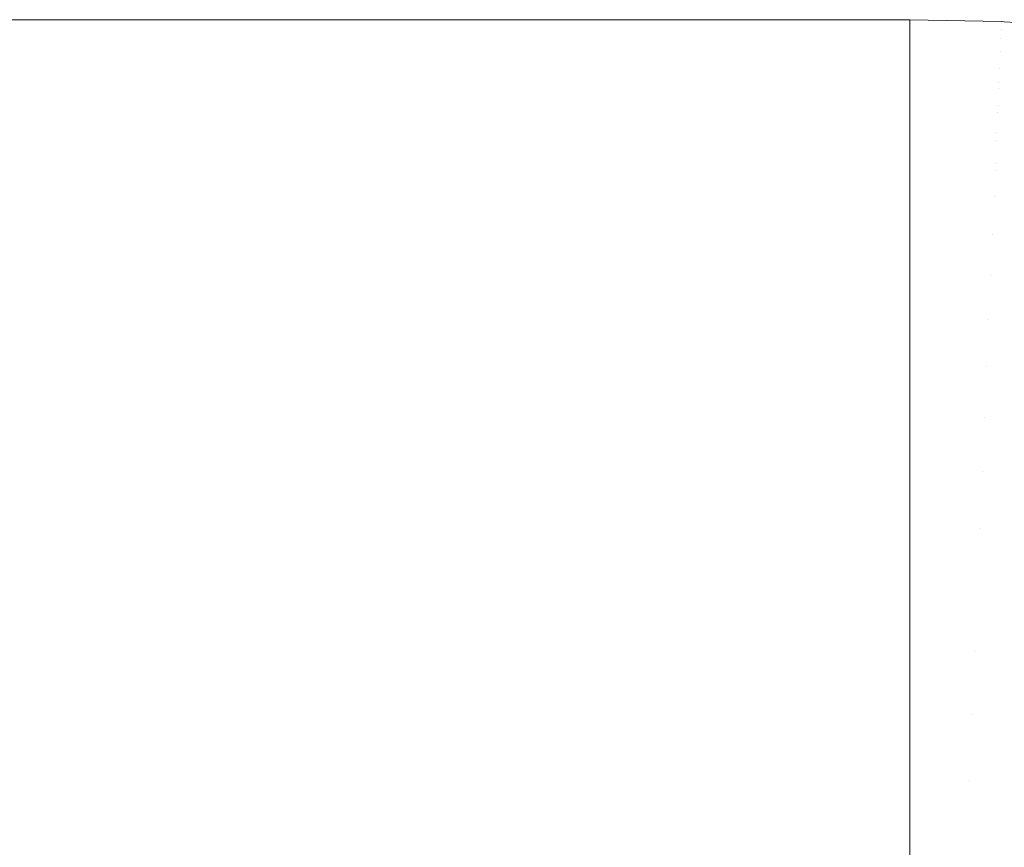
# Model space of a CAD drawing. Header units: centimetres. Extents: x -26 to 27.3, y -21.7 to -19.9.
# Tile 192 of 202: x 27.1687 to 27.2142, y -19.8982 to -19.8599. Entities that reach past the tile are written whole.
import ezdxf

# ---------------------------------------------------------------- set-up
doc = ezdxf.new("R2010")
doc.units = ezdxf.units.CM
doc.header["$LTSCALE"] = 2.54
doc.layers.add('Lucido design-1', color=7, linetype='Continuous')

# ---------------------------------------------------------------- blocks, each defined once
blk = doc.blocks.new('Gruppo-4-1')
at = {"color": 7, "linetype": 'Continuous', "lineweight": 9}
for points, invisible_edges in [([(27.209853, -19.859935, 330.489196), (27.209853, -19.859888, 330.486121), (-25.890147, -19.859888, 330.486121), (-25.890147, -19.859935, 330.489196)], 8), ([(9.309853, -19.859888, 330.286121), (-25.890147, -19.859888, 330.486121), (27.209853, -19.859888, 330.486121)], 9), ([(27.209853, -19.859888, 330.486121), (9.318577, -19.859888, 330.285931), (9.309853, -19.859888, 330.286121)], 9), ([(9.327284, -19.859888, 330.28536), (9.318577, -19.859888, 330.285931), (27.209853, -19.859888, 330.486121)], 10), ([(9.335958, -19.859888, 330.28441), (9.327284, -19.859888, 330.28536), (27.209853, -19.859888, 330.486121)], 10), ([(27.209853, -19.859888, 330.486121), (9.344583, -19.859888, 330.283083), (9.335958, -19.859888, 330.28441)], 9), ([(9.353141, -19.859888, 330.281381), (9.344583, -19.859888, 330.283083), (27.209853, -19.859888, 330.486121)], 10), ([(27.209853, -19.859888, 330.486121), (9.361617, -19.859888, 330.279307), (9.353141, -19.859888, 330.281381)], 9), ([(27.209853, -19.859888, 330.486121), (9.369994, -19.859888, 330.276865), (9.361617, -19.859888, 330.279307)], 9), ([(9.378257, -19.859888, 330.27406), (9.369994, -19.859888, 330.276865), (27.209853, -19.859888, 330.486121)], 10), ([(27.209853, -19.859888, 330.486121), (9.38639, -19.859888, 330.270897), (9.378257, -19.859888, 330.27406)], 9), ([(9.394377, -19.859888, 330.267383), (9.38639, -19.859888, 330.270897), (27.209853, -19.859888, 330.486121)], 10), ([(27.209853, -19.859888, 330.486121), (9.402203, -19.859888, 330.263524), (9.394377, -19.859888, 330.267383)], 9), ([(27.209853, -19.859888, 330.486121), (9.409853, -19.859888, 330.259327), (9.402203, -19.859888, 330.263524)], 9), ([(9.417313, -19.859888, 330.2548), (9.409853, -19.859888, 330.259327), (27.209853, -19.859888, 330.486121)], 10), ([(9.424568, -19.859888, 330.249952), (9.417313, -19.859888, 330.2548), (27.209853, -19.859888, 330.486121)], 10), ([(27.209853, -19.859888, 330.486121), (9.431605, -19.859888, 330.244792), (9.424568, -19.859888, 330.249952)], 9), ([(27.209853, -19.859888, 330.486121), (9.438411, -19.859888, 330.23933), (9.431605, -19.859888, 330.244792)], 9), ([(9.444971, -19.859888, 330.233577), (9.438411, -19.859888, 330.23933), (27.209853, -19.859888, 330.486121)], 10), ([(27.209853, -19.859888, 330.486121), (9.451274, -19.859888, 330.227543), (9.444971, -19.859888, 330.233577)], 9), ([(9.457308, -19.859888, 330.221239), (9.451274, -19.859888, 330.227543), (27.209853, -19.859888, 330.486121)], 10), ([(27.209853, -19.859888, 330.486121), (9.463062, -19.859888, 330.214679), (9.457308, -19.859888, 330.221239)], 9), ([(9.468524, -19.859888, 330.207874), (9.463062, -19.859888, 330.214679), (27.209853, -19.859888, 330.486121)], 10), ([(27.209853, -19.859888, 330.486121), (9.473683, -19.859888, 330.200837), (9.468524, -19.859888, 330.207874)], 9), ([(9.478531, -19.859888, 330.193581), (9.473683, -19.859888, 330.200837), (27.209853, -19.859888, 330.486121)], 10), ([(27.209853, -19.859888, 330.486121), (9.483058, -19.859888, 330.186121), (9.478531, -19.859888, 330.193581)], 9), ([(9.487255, -19.859888, 330.178471), (9.483058, -19.859888, 330.186121), (27.209853, -19.859888, 330.486121)], 10), ([(9.491115, -19.859888, 330.170645), (9.487255, -19.859888, 330.178471), (27.209853, -19.859888, 330.486121)], 10), ([(27.209853, -19.859888, 330.486121), (9.494629, -19.859888, 330.162658), (9.491115, -19.859888, 330.170645)], 9), ([(9.497792, -19.859888, 330.154525), (9.494629, -19.859888, 330.162658), (27.209853, -19.859888, 330.486121)], 10), ([(27.209853, -19.859888, 330.486121), (9.500596, -19.859888, 330.146263), (9.497792, -19.859888, 330.154525)], 9), ([(27.209853, -19.859888, 330.486121), (9.503038, -19.859888, 330.137885), (9.500596, -19.859888, 330.146263)], 9), ([(9.505112, -19.859888, 330.129409), (9.503038, -19.859888, 330.137885), (27.209853, -19.859888, 330.486121)], 10), ([(27.209853, -19.859888, 330.486121), (9.506815, -19.859888, 330.120851), (9.505112, -19.859888, 330.129409)], 9), ([(9.508142, -19.859888, 330.112227), (9.506815, -19.859888, 330.120851), (27.209853, -19.859888, 330.486121)], 10), ([(27.209853, -19.859888, 330.486121), (9.509092, -19.859888, 330.103553), (9.508142, -19.859888, 330.112227)], 9), ([(27.209853, -19.859888, 330.486121), (9.509663, -19.859888, 330.094845), (9.509092, -19.859888, 330.103553)], 9), ([(9.509853, -19.859888, 330.086121), (9.509663, -19.859888, 330.094845), (27.209853, -19.859888, 330.486121)], 10), ([(9.509853, -19.859888, 329.886121), (27.209853, -19.859888, 329.886121), (27.209853, -19.859983, 329.88176), (9.509853, -19.859983, 329.88176)], 4), ([(27.209853, -19.859888, 330.486121), (27.209853, -19.859888, 329.886121), (9.509853, -19.859888, 329.886121), (9.509853, -19.859888, 330.086121)], 8), ([(27.209853, -19.859935, 330.489196), (27.214095, -19.860025, 330.489196), (27.214097, -19.859978, 330.486121), (27.209853, -19.859888, 330.486121)], 3), ([(27.214097, -19.859978, 329.886121), (27.209853, -19.859888, 329.886121), (27.209853, -19.859888, 330.486121), (27.214097, -19.859978, 330.486121)], 8), ([(27.209853, -19.859888, 329.886121), (27.214097, -19.859978, 329.886121), (27.214093, -19.860073, 329.881762), (27.209853, -19.859983, 329.881762)], 6), ([(-25.890147, -19.859935, 330.489196), (-25.890147, -19.860002, 330.490482), (27.209853, -19.860002, 330.490482), (27.209853, -19.859935, 330.489196)], 10), ([(27.209853, -19.860149, 330.493342), (27.209853, -19.860002, 330.490482), (-25.890147, -19.860002, 330.490482), (-25.890147, -19.860149, 330.493342)], 10), ([(-25.890147, -19.860149, 330.493342), (-25.890147, -19.860288, 330.494835), (27.209853, -19.860288, 330.494835), (27.209853, -19.860149, 330.493342)], 10), ([(27.209853, -19.860535, 330.497478), (27.209853, -19.860288, 330.494835), (-25.890147, -19.860288, 330.494835), (-25.890147, -19.860535, 330.497478)], 10), ([(9.509853, -19.860249, 329.877629), (9.509853, -19.859983, 329.88176), (27.209853, -19.859983, 329.88176), (27.209853, -19.860249, 329.877629)], 10), ([(27.209853, -19.860249, 329.877629), (27.209853, -19.860273, 329.877406), (9.509853, -19.860273, 329.877406), (9.509853, -19.860249, 329.877629)], 10), ([(9.509853, -19.860686, 329.873515), (9.509853, -19.860273, 329.877406), (27.209853, -19.860273, 329.877406), (27.209853, -19.860686, 329.873515)], 10), ([(27.214095, -19.860025, 330.489196), (27.209853, -19.859935, 330.489196), (27.209853, -19.860002, 330.490482)], 9), ([(27.209853, -19.859983, 329.881762), (27.214093, -19.860073, 329.881762), (27.214082, -19.860339, 329.877629), (27.209853, -19.860249, 329.877629)], 7), ([(27.209853, -19.860002, 330.490482), (27.209853, -19.860149, 330.493342), (27.214086, -19.860239, 330.493342), (27.214095, -19.860025, 330.489196)], 14), ([(27.214086, -19.860239, 330.493342), (27.209853, -19.860149, 330.493342), (27.209853, -19.860288, 330.494835)], 9), ([(27.209853, -19.860288, 330.494835), (27.209853, -19.860535, 330.497478), (27.21407, -19.860625, 330.497478), (27.214086, -19.860239, 330.493342)], 14), ([(27.209853, -19.860273, 329.877406), (27.209853, -19.860249, 329.877629), (27.214082, -19.860339, 329.877629)], 10), ([(27.214082, -19.860339, 329.877629), (27.214063, -19.860775, 329.873515), (27.209853, -19.860686, 329.873515), (27.209853, -19.860273, 329.877406)], 11), ([(27.214082, -19.860339, 329.877629), (27.218303, -19.860608, 329.877629), (27.218266, -19.861043, 329.873515), (27.214063, -19.860775, 329.873515)], 15), ([(27.21407, -19.860625, 330.497478), (27.218279, -19.860893, 330.497478), (27.218311, -19.860508, 330.493342), (27.214086, -19.860239, 330.493342)], 15), ([(27.214093, -19.860073, 329.881762), (27.218326, -19.860343, 329.881762), (27.218303, -19.860608, 329.877629), (27.214082, -19.860339, 329.877629)], 15), ([(27.214086, -19.860239, 330.493342), (27.218311, -19.860508, 330.493342), (27.21833, -19.860295, 330.489196), (27.214095, -19.860025, 330.489196)], 15), ([(27.214093, -19.860073, 329.881762), (27.214097, -19.859978, 329.886121), (27.214213, -19.859985, 329.886121)], 9), ([(27.214213, -19.859985, 329.886121), (27.218334, -19.860248, 329.886121), (27.218326, -19.860343, 329.881762), (27.214093, -19.860073, 329.881762)], 14), ([(27.214213, -19.859985, 330.486121), (27.214097, -19.859978, 330.486121), (27.214095, -19.860025, 330.489196)], 10), ([(27.214095, -19.860025, 330.489196), (27.21833, -19.860295, 330.489196), (27.218334, -19.860248, 330.486121), (27.214213, -19.859985, 330.486121)], 11), ([(27.214097, -19.859978, 330.486121), (27.214213, -19.859985, 330.486121), (27.214213, -19.859985, 329.886121), (27.214097, -19.859978, 329.886121)], 10), ([(27.218334, -19.860248, 329.886121), (27.214213, -19.859985, 329.886121), (27.214213, -19.859985, 330.486121), (27.218334, -19.860248, 330.486121)], 10), ([(-25.890147, -19.860535, 330.497478), (-25.890147, -19.860764, 330.499171), (27.209853, -19.860764, 330.499171), (27.209853, -19.860535, 330.497478)], 10), ([(27.209853, -19.861093, 330.501599), (27.209853, -19.860764, 330.499171), (-25.890147, -19.860764, 330.499171), (-25.890147, -19.861093, 330.501599)], 10), ([(27.209853, -19.860686, 329.873515), (27.209853, -19.860752, 329.87307), (9.509853, -19.860752, 329.87307), (9.509853, -19.860686, 329.873515)], 10), ([(9.509853, -19.861292, 329.869425), (9.509853, -19.860752, 329.87307), (27.209853, -19.860752, 329.87307), (27.209853, -19.861292, 329.869425)], 10), ([(27.21407, -19.860625, 330.497478), (27.209853, -19.860535, 330.497478), (27.209853, -19.860764, 330.499171)], 9), ([(27.209853, -19.860764, 330.499171), (27.209853, -19.861093, 330.501599), (27.214046, -19.861182, 330.501599), (27.21407, -19.860625, 330.497478)], 14), ([(27.209853, -19.860752, 329.87307), (27.209853, -19.860686, 329.873515), (27.214063, -19.860775, 329.873515)], 10), ([(27.214063, -19.860775, 329.873515), (27.214038, -19.86138, 329.869425), (27.209853, -19.861292, 329.869425), (27.209853, -19.860752, 329.87307)], 11), ([(27.214063, -19.860775, 329.873515), (27.218266, -19.861043, 329.873515), (27.218215, -19.861647, 329.869425), (27.214038, -19.86138, 329.869425)], 15), ([(27.214046, -19.861182, 330.501599), (27.218231, -19.861449, 330.501599), (27.218279, -19.860893, 330.497478), (27.21407, -19.860625, 330.497478)], 15), ([(-25.890147, -19.861093, 330.501599), (-25.890147, -19.861428, 330.503483), (27.209853, -19.861428, 330.503483), (27.209853, -19.861093, 330.501599)], 10), ([(27.214046, -19.861182, 330.501599), (27.209853, -19.861093, 330.501599), (27.209853, -19.861428, 330.503483)], 9), ([(27.209853, -19.861428, 330.503483), (27.209853, -19.861823, 330.505696), (27.214015, -19.861911, 330.505696), (27.214046, -19.861182, 330.501599)], 14), ([(27.214015, -19.861911, 330.505696), (27.21817, -19.862176, 330.505696), (27.218231, -19.861449, 330.501599), (27.214046, -19.861182, 330.501599)], 15), ([(27.209853, -19.861823, 330.505696), (27.209853, -19.861428, 330.503483), (-25.890147, -19.861428, 330.503483), (-25.890147, -19.861823, 330.505696)], 10), ([(27.209853, -19.861292, 329.869425), (27.209853, -19.861419, 329.868759), (9.509853, -19.861419, 329.868759), (9.509853, -19.861292, 329.869425)], 10), ([(9.509853, -19.862065, 329.865368), (9.509853, -19.861419, 329.868759), (27.209853, -19.861419, 329.868759), (27.209853, -19.862065, 329.865368)], 10), ([(27.209853, -19.861419, 329.868759), (27.209853, -19.861292, 329.869425), (27.214038, -19.86138, 329.869425)], 10), ([(27.214038, -19.86138, 329.869425), (27.214005, -19.862153, 329.865368), (27.209853, -19.862065, 329.865368), (27.209853, -19.861419, 329.868759)], 11), ([(27.214038, -19.86138, 329.869425), (27.218215, -19.861647, 329.869425), (27.218149, -19.862418, 329.865368), (27.214005, -19.862153, 329.865368)], 15), ([(-25.890147, -19.861823, 330.505696), (-25.890147, -19.86228, 330.507761), (27.209853, -19.86228, 330.507761), (27.209853, -19.861823, 330.505696)], 10), ([(27.209853, -19.862065, 329.865368), (27.209853, -19.862273, 329.864481), (9.509853, -19.862273, 329.864481), (9.509853, -19.862065, 329.865368)], 10), ([(27.213977, -19.86281, 330.509763), (27.214015, -19.861911, 330.505696), (27.209853, -19.861823, 330.505696), (27.209853, -19.86228, 330.507761)], 11), ([(27.209853, -19.862273, 329.864481), (27.209853, -19.862065, 329.865368), (27.214005, -19.862153, 329.865368)], 10), ([(27.214005, -19.862153, 329.865368), (27.213965, -19.863092, 329.86135), (27.209853, -19.863005, 329.86135), (27.209853, -19.862273, 329.864481)], 11), ([(27.214005, -19.862153, 329.865368), (27.218149, -19.862418, 329.865368), (27.218069, -19.863354, 329.86135), (27.213965, -19.863092, 329.86135)], 15), ([(27.213977, -19.86281, 330.509763), (27.218093, -19.863073, 330.509763), (27.21817, -19.862176, 330.505696), (27.214015, -19.861911, 330.505696)], 15), ([(27.209853, -19.862723, 330.509763), (27.209853, -19.86228, 330.507761), (-25.890147, -19.86228, 330.507761), (-25.890147, -19.862723, 330.509763)], 10), ([(9.509853, -19.863005, 329.86135), (9.509853, -19.862273, 329.864481), (27.209853, -19.862273, 329.864481), (27.209853, -19.863005, 329.86135)], 10), ([(27.209853, -19.86228, 330.507761), (27.209853, -19.862723, 330.509763), (27.213977, -19.86281, 330.509763)], 10), ([(-25.890147, -19.862723, 330.509763), (-25.890147, -19.863316, 330.511998), (27.209853, -19.863316, 330.511998), (27.209853, -19.862723, 330.509763)], 10), ([(27.209853, -19.863005, 329.86135), (27.209853, -19.863312, 329.860244), (9.509853, -19.863312, 329.860244), (9.509853, -19.863005, 329.86135)], 10), ([(27.213931, -19.863879, 330.513793), (27.213977, -19.86281, 330.509763), (27.209853, -19.862723, 330.509763), (27.209853, -19.863316, 330.511998)], 11), ([(27.209853, -19.863312, 329.860244), (27.209853, -19.863005, 329.86135), (27.213965, -19.863092, 329.86135)], 10), ([(27.213931, -19.863879, 330.513793), (27.218002, -19.864139, 330.513793), (27.218093, -19.863073, 330.509763), (27.213977, -19.86281, 330.509763)], 15), ([(27.209853, -19.863793, 330.513793), (27.209853, -19.863316, 330.511998), (-25.890147, -19.863316, 330.511998), (-25.890147, -19.863793, 330.513793)], 10), ([(9.509853, -19.864108, 329.857377), (9.509853, -19.863312, 329.860244), (27.209853, -19.863312, 329.860244), (27.209853, -19.864108, 329.857377)], 10), ([(27.213965, -19.863092, 329.86135), (27.213918, -19.864195, 329.857377), (27.209853, -19.864108, 329.857377), (27.209853, -19.863312, 329.860244)], 11), ([(27.209853, -19.863316, 330.511998), (27.209853, -19.863793, 330.513793), (27.213931, -19.863879, 330.513793)], 10), ([(27.213965, -19.863092, 329.86135), (27.218069, -19.863354, 329.86135), (27.217976, -19.864453, 329.857377), (27.213918, -19.864195, 329.857377)], 15), ([(-25.890147, -19.863793, 330.513793), (-25.890147, -19.864536, 330.516186), (27.209853, -19.864536, 330.516186), (27.209853, -19.863793, 330.513793)], 10), ([(27.213879, -19.865116, 330.517778), (27.213931, -19.863879, 330.513793), (27.209853, -19.863793, 330.513793), (27.209853, -19.864536, 330.516186)], 11), ([(27.213879, -19.865116, 330.517778), (27.217897, -19.865373, 330.517778), (27.218002, -19.864139, 330.513793), (27.213931, -19.863879, 330.513793)], 15), ([(27.209853, -19.864108, 329.857377), (27.209853, -19.864534, 329.856057), (9.509853, -19.864534, 329.856057), (9.509853, -19.864108, 329.857377)], 10), ([(27.209853, -19.864534, 329.856057), (27.209853, -19.864108, 329.857377), (27.213918, -19.864195, 329.857377)], 10), ([(27.213918, -19.864195, 329.857377), (27.213864, -19.865459, 329.853456), (27.209853, -19.865374, 329.853456), (27.209853, -19.864534, 329.856057)], 11), ([(27.213918, -19.864195, 329.857377), (27.217976, -19.864453, 329.857377), (27.217868, -19.865714, 329.853456), (27.213864, -19.865459, 329.853456)], 15), ([(27.209853, -19.865031, 330.517778), (27.209853, -19.864536, 330.516186), (-25.890147, -19.864536, 330.516186), (-25.890147, -19.865031, 330.517778)], 10), ([(9.509853, -19.865374, 329.853456), (9.509853, -19.864534, 329.856057), (27.209853, -19.864534, 329.856057), (27.209853, -19.865374, 329.853456)], 10), ([(27.209853, -19.864536, 330.516186), (27.209853, -19.865031, 330.517778), (27.213879, -19.865116, 330.517778)], 10), ([(-25.890147, -19.865031, 330.517778), (-25.890147, -19.865938, 330.520317), (27.209853, -19.865938, 330.520317), (27.209853, -19.865031, 330.517778)], 10), ([(27.213819, -19.86652, 330.521712), (27.213879, -19.865116, 330.517778), (27.209853, -19.865031, 330.517778), (27.209853, -19.865938, 330.520317)], 11), ([(27.213819, -19.86652, 330.521712), (27.217778, -19.866772, 330.521712), (27.217897, -19.865373, 330.517778), (27.213879, -19.865116, 330.517778)], 15), ([(27.209853, -19.865374, 329.853456), (27.209853, -19.865938, 329.851926), (9.509853, -19.865938, 329.851926), (9.509853, -19.865374, 329.853456)], 10), ([(27.209853, -19.865938, 329.851926), (27.209853, -19.865374, 329.853456), (27.213864, -19.865459, 329.853456)], 10), ([(27.213864, -19.865459, 329.853456), (27.213804, -19.866882, 329.849594), (27.209853, -19.866798, 329.849594), (27.209853, -19.865938, 329.851926)], 11), ([(27.213864, -19.865459, 329.853456), (27.217868, -19.865714, 329.853456), (27.217748, -19.867133, 329.849594), (27.213804, -19.866882, 329.849594)], 15), ([(27.209853, -19.866436, 330.521712), (27.209853, -19.865938, 330.520317), (-25.890147, -19.865938, 330.520317), (-25.890147, -19.866436, 330.521712)], 10), ([(9.509853, -19.866798, 329.849594), (9.509853, -19.865938, 329.851926), (27.209853, -19.865938, 329.851926), (27.209853, -19.866798, 329.849594)], 10), ([(27.209853, -19.865938, 330.520317), (27.209853, -19.866436, 330.521712), (27.213819, -19.86652, 330.521712)], 10), ([(-25.890147, -19.866436, 330.521712), (-25.890147, -19.867517, 330.524383), (27.209853, -19.867517, 330.524383), (27.209853, -19.866436, 330.521712)], 10), ([(27.213753, -19.868088, 330.525586), (27.213819, -19.86652, 330.521712), (27.209853, -19.866436, 330.521712), (27.209853, -19.867517, 330.524383)], 11), ([(27.213753, -19.868088, 330.525586), (27.217645, -19.868336, 330.525586), (27.217778, -19.866772, 330.521712), (27.213819, -19.86652, 330.521712)], 15), ([(27.209853, -19.866798, 329.849594), (27.209853, -19.867519, 329.847861), (9.509853, -19.867519, 329.847861), (9.509853, -19.866798, 329.849594)], 10), ([(27.209853, -19.867519, 329.847861), (27.209853, -19.866798, 329.849594), (27.213804, -19.866882, 329.849594)], 10), ([(27.213804, -19.866882, 329.849594), (27.213737, -19.868461, 329.845798), (27.209853, -19.868378, 329.845798), (27.209853, -19.867519, 329.847861)], 11), ([(27.213804, -19.866882, 329.849594), (27.217748, -19.867133, 329.849594), (27.217614, -19.868708, 329.845798), (27.213737, -19.868461, 329.845798)], 15), ([(27.209853, -19.868005, 330.525586), (27.209853, -19.867517, 330.524383), (-25.890147, -19.867517, 330.524383), (-25.890147, -19.868005, 330.525586)], 10), ([(9.509853, -19.868378, 329.845798), (9.509853, -19.867519, 329.847861), (27.209853, -19.867519, 329.847861), (27.209853, -19.868378, 329.845798)], 10), ([(27.209853, -19.867517, 330.524383), (27.209853, -19.868005, 330.525586), (27.213753, -19.868088, 330.525586)], 10), ([(-25.890147, -19.868005, 330.525586), (-25.890147, -19.869273, 330.528376), (27.209853, -19.869273, 330.528376), (27.209853, -19.868005, 330.525586)], 10), ([(27.213679, -19.869818, 330.529396), (27.213753, -19.868088, 330.525586), (27.209853, -19.868005, 330.525586), (27.209853, -19.869273, 330.528376)], 11), ([(27.213679, -19.869818, 330.529396), (27.217498, -19.870061, 330.529396), (27.217645, -19.868336, 330.525586), (27.213753, -19.868088, 330.525586)], 15), ([(27.209853, -19.868378, 329.845798), (27.209853, -19.869276, 329.843869), (9.509853, -19.869276, 329.843869), (9.509853, -19.868378, 329.845798)], 10), ([(27.209853, -19.869276, 329.843869), (27.209853, -19.868378, 329.845798), (27.213737, -19.868461, 329.845798), (27.213663, -19.870193, 329.842072)], 14), ([(27.213737, -19.868461, 329.845798), (27.217614, -19.868708, 329.845798), (27.217467, -19.870436, 329.842072), (27.213663, -19.870193, 329.842072)], 15), ([(27.209853, -19.869736, 330.529396), (27.209853, -19.869273, 330.528376), (-25.890147, -19.869273, 330.528376), (-25.890147, -19.869736, 330.529396)], 10), ([(9.509853, -19.870112, 329.842072), (9.509853, -19.869276, 329.843869), (27.209853, -19.869276, 329.843869), (27.209853, -19.870112, 329.842072)], 10), ([(27.209853, -19.869273, 330.528376), (27.209853, -19.869736, 330.529396), (27.213679, -19.869818, 330.529396)], 10), ([(27.213663, -19.870193, 329.842072), (27.209853, -19.870112, 329.842072), (27.209853, -19.869276, 329.843869)], 9), ([(-25.890147, -19.869736, 330.529396), (-25.890147, -19.871201, 330.532289), (27.209853, -19.871201, 330.532289), (27.209853, -19.869736, 330.529396)], 10), ([(27.213599, -19.871707, 330.533133), (27.213679, -19.869818, 330.529396), (27.209853, -19.869736, 330.529396), (27.209853, -19.871201, 330.532289)], 11), ([(27.213599, -19.871707, 330.533133), (27.217338, -19.871945, 330.533133), (27.217498, -19.870061, 330.529396), (27.213679, -19.869818, 330.529396)], 15), ([(27.209853, -19.870112, 329.842072), (27.209853, -19.871205, 329.839956), (9.509853, -19.871205, 329.839956), (9.509853, -19.870112, 329.842072)], 10), ([(27.209853, -19.871205, 329.839956), (27.209853, -19.870112, 329.842072), (27.213663, -19.870193, 329.842072), (27.213583, -19.872075, 329.838425)], 14), ([(27.213663, -19.870193, 329.842072), (27.217467, -19.870436, 329.842072), (27.217307, -19.872313, 329.838425), (27.213583, -19.872075, 329.838425)], 15), ([(27.209853, -19.871627, 330.533133), (27.209853, -19.871201, 330.532289), (-25.890147, -19.871201, 330.532289), (-25.890147, -19.871627, 330.533133)], 10), ([(9.509853, -19.871996, 329.838425), (9.509853, -19.871205, 329.839956), (27.209853, -19.871205, 329.839956), (27.209853, -19.871996, 329.838425)], 10), ([(27.209853, -19.871201, 330.532289), (27.209853, -19.871627, 330.533133), (27.213599, -19.871707, 330.533133)], 10), ([(27.213583, -19.872075, 329.838425), (27.209853, -19.871996, 329.838425), (27.209853, -19.871205, 329.839956)], 9), ([(-25.890147, -19.871627, 330.533133), (-25.890147, -19.873297, 330.536115), (27.209853, -19.873297, 330.536115), (27.209853, -19.871627, 330.533133)], 10), ([(27.213512, -19.873753, 330.536791), (27.213599, -19.871707, 330.533133), (27.209853, -19.871627, 330.533133), (27.209853, -19.873297, 330.536115)], 11), ([(27.213512, -19.873753, 330.536791), (27.217164, -19.873986, 330.536791), (27.217338, -19.871945, 330.533133), (27.213599, -19.871707, 330.533133)], 15), ([(27.209853, -19.871996, 329.838425), (27.209853, -19.873302, 329.836131), (9.509853, -19.873302, 329.836131), (9.509853, -19.871996, 329.838425)], 10), ([(27.209853, -19.873302, 329.836131), (27.209853, -19.871996, 329.838425), (27.213583, -19.872075, 329.838425), (27.213497, -19.874103, 329.83486)], 14), ([(27.213583, -19.872075, 329.838425), (27.217307, -19.872313, 329.838425), (27.217135, -19.874335, 329.83486), (27.213497, -19.874103, 329.83486)], 15), ([(27.209853, -19.873675, 330.536791), (27.209853, -19.873297, 330.536115), (-25.890147, -19.873297, 330.536115), (-25.890147, -19.873675, 330.536791)], 10), ([(9.509853, -19.874026, 329.83486), (9.509853, -19.873302, 329.836131), (27.209853, -19.873302, 329.836131), (27.209853, -19.874026, 329.83486)], 10), ([(27.209853, -19.873297, 330.536115), (27.209853, -19.873675, 330.536791), (27.213512, -19.873753, 330.536791)], 10), ([(27.213497, -19.874103, 329.83486), (27.209853, -19.874026, 329.83486), (27.209853, -19.873302, 329.836131)], 9), ([(-25.890147, -19.873675, 330.536791), (-25.890147, -19.875558, 330.539846), (27.209853, -19.875558, 330.539846), (27.209853, -19.873675, 330.536791)], 10), ([(27.213419, -19.875953, 330.540363), (27.213512, -19.873753, 330.536791), (27.209853, -19.873675, 330.536791), (27.209853, -19.875558, 330.539846)], 11), ([(27.213419, -19.875953, 330.540363), (27.216978, -19.87618, 330.540363), (27.217164, -19.873986, 330.536791), (27.213512, -19.873753, 330.536791)], 15), ([(27.209853, -19.874026, 329.83486), (27.209853, -19.875564, 329.832401), (9.509853, -19.875564, 329.832401), (9.509853, -19.874026, 329.83486)], 10), ([(27.209853, -19.875564, 329.832401), (27.209853, -19.874026, 329.83486), (27.213497, -19.874103, 329.83486), (27.213405, -19.876274, 329.831386)], 14), ([(27.213497, -19.874103, 329.83486), (27.217135, -19.874335, 329.83486), (27.21695, -19.8765, 329.831386), (27.213405, -19.876274, 329.831386)], 15), ([(27.209853, -19.875877, 330.540363), (27.209853, -19.875558, 330.539846), (-25.890147, -19.875558, 330.539846), (-25.890147, -19.875877, 330.540363)], 10), ([(9.509853, -19.876198, 329.831386), (9.509853, -19.875564, 329.832401), (27.209853, -19.875564, 329.832401), (27.209853, -19.876198, 329.831386)], 10), ([(27.209853, -19.875558, 330.539846), (27.209853, -19.875877, 330.540363), (27.213419, -19.875953, 330.540363)], 10), ([(27.213405, -19.876274, 329.831386), (27.209853, -19.876198, 329.831386), (27.209853, -19.875564, 329.832401)], 9), ([(-25.890147, -19.875877, 330.540363), (-25.890147, -19.87798, 330.543474), (27.209853, -19.87798, 330.543474), (27.209853, -19.875877, 330.540363)], 10), ([(27.209853, -19.876198, 329.831386), (27.209853, -19.877985, 329.828772), (9.509853, -19.877985, 329.828772), (9.509853, -19.876198, 329.831386)], 10), ([(27.213319, -19.878303, 330.543844), (27.213419, -19.875953, 330.540363), (27.209853, -19.875877, 330.540363), (27.209853, -19.87798, 330.543474)], 11), ([(27.209853, -19.877985, 329.828772), (27.209853, -19.876198, 329.831386), (27.213405, -19.876274, 329.831386), (27.213307, -19.878582, 329.828006)], 14), ([(27.213405, -19.876274, 329.831386), (27.21695, -19.8765, 329.831386), (27.216754, -19.878802, 329.828006), (27.213307, -19.878582, 329.828006)], 15), ([(27.213319, -19.878303, 330.543844), (27.216778, -19.878523, 330.543844), (27.216978, -19.87618, 330.540363), (27.213419, -19.875953, 330.540363)], 15), ([(27.209853, -19.878229, 330.543844), (27.209853, -19.87798, 330.543474), (-25.890147, -19.87798, 330.543474), (-25.890147, -19.878229, 330.543844)], 10), ([(9.509853, -19.878509, 329.828006), (9.509853, -19.877985, 329.828772), (27.209853, -19.877985, 329.828772), (27.209853, -19.878509, 329.828006)], 10), ([(27.209853, -19.87798, 330.543474), (27.209853, -19.878229, 330.543844), (27.213319, -19.878303, 330.543844)], 10), ([(27.213307, -19.878582, 329.828006), (27.209853, -19.878509, 329.828006), (27.209853, -19.877985, 329.828772)], 9), ([(-25.890147, -19.878229, 330.543844), (-25.890147, -19.880557, 330.546994), (27.209853, -19.880557, 330.546994), (27.209853, -19.878229, 330.543844)], 10), ([(27.209853, -19.878509, 329.828006), (27.209853, -19.880562, 329.825252), (9.509853, -19.880562, 329.825252), (9.509853, -19.878509, 329.828006)], 10), ([(27.213213, -19.880799, 330.547225), (27.213319, -19.878303, 330.543844), (27.209853, -19.878229, 330.543844), (27.209853, -19.880557, 330.546994)], 11), ([(27.209853, -19.880562, 329.825252), (27.209853, -19.878509, 329.828006), (27.213307, -19.878582, 329.828006), (27.213203, -19.881025, 329.824726)], 14), ([(27.213213, -19.880799, 330.547225), (27.216566, -19.881013, 330.547225), (27.216778, -19.878523, 330.543844), (27.213319, -19.878303, 330.543844)], 15), ([(27.213307, -19.878582, 329.828006), (27.216754, -19.878802, 329.828006), (27.216547, -19.881238, 329.824726), (27.213203, -19.881025, 329.824726)], 15), ([(27.209853, -19.880728, 330.547225), (27.209853, -19.880557, 330.546994), (-25.890147, -19.880557, 330.546994), (-25.890147, -19.880728, 330.547225)], 10), ([(-25.890147, -19.880728, 330.547225), (-25.890147, -19.883286, 330.550399), (27.209853, -19.883286, 330.550399), (27.209853, -19.880728, 330.547225)], 10), ([(9.509853, -19.880954, 329.824726), (9.509853, -19.880562, 329.825252), (27.209853, -19.880562, 329.825252), (27.209853, -19.880954, 329.824726)], 10), ([(27.209853, -19.880557, 330.546994), (27.209853, -19.880728, 330.547225), (27.213213, -19.880799, 330.547225)], 10), ([(27.213203, -19.881025, 329.824726), (27.209853, -19.880954, 329.824726), (27.209853, -19.880562, 329.825252)], 9), ([(27.213101, -19.883438, 330.550502), (27.213213, -19.880799, 330.547225), (27.209853, -19.880728, 330.547225), (27.209853, -19.883286, 330.550399)], 11), ([(27.213101, -19.883438, 330.550502), (27.216342, -19.883645, 330.550502), (27.216566, -19.881013, 330.547225), (27.213213, -19.880799, 330.547225)], 15), ([(27.209853, -19.880954, 329.824726), (27.209853, -19.883289, 329.821847), (9.509853, -19.883289, 329.821847), (9.509853, -19.880954, 329.824726)], 10), ([(27.209853, -19.883289, 329.821847), (27.209853, -19.880954, 329.824726), (27.213203, -19.881025, 329.824726), (27.213094, -19.883597, 329.821552)], 14), ([(27.213203, -19.881025, 329.824726), (27.216547, -19.881238, 329.824726), (27.216329, -19.883804, 329.821552), (27.213094, -19.883597, 329.821552)], 15), ([(27.209853, -19.883369, 330.550502), (27.209853, -19.883286, 330.550399), (-25.890147, -19.883286, 330.550399), (-25.890147, -19.883369, 330.550502)], 10), ([(-25.890147, -19.883369, 330.550502), (-25.890147, -19.886149, 330.553668), (27.209853, -19.886149, 330.553668), (27.209853, -19.883369, 330.550502)], 10), ([(9.509853, -19.883529, 329.821552), (9.509853, -19.883289, 329.821847), (27.209853, -19.883289, 329.821847), (27.209853, -19.883529, 329.821552)], 10), ([(27.209853, -19.883529, 329.821552), (27.209853, -19.886162, 329.818564), (9.509853, -19.886162, 329.818564), (9.509853, -19.883529, 329.821552)], 10), ([(27.209853, -19.883286, 330.550399), (27.209853, -19.883369, 330.550502), (27.213101, -19.883438, 330.550502)], 10), ([(27.213094, -19.883597, 329.821552), (27.209853, -19.883529, 329.821552), (27.209853, -19.883289, 329.821847)], 9), ([(27.209853, -19.886149, 330.553668), (27.212983, -19.886216, 330.553668), (27.213101, -19.883438, 330.550502), (27.209853, -19.883369, 330.550502)], 7), ([(27.209853, -19.886162, 329.818564), (27.209853, -19.883529, 329.821552), (27.213094, -19.883597, 329.821552), (27.212979, -19.886295, 329.818488)], 14), ([(27.212983, -19.886216, 330.553668), (27.216106, -19.886415, 330.553668), (27.216342, -19.883645, 330.550502), (27.213101, -19.883438, 330.550502)], 15), ([(27.213094, -19.883597, 329.821552), (27.216329, -19.883804, 329.821552), (27.2161, -19.886494, 329.818488), (27.212979, -19.886295, 329.818488)], 15), ([(-25.890147, -19.886149, 330.553668), (-25.890147, -19.886161, 330.55368), (27.209853, -19.886161, 330.55368), (27.209853, -19.886149, 330.553668)], 10), ([(27.209853, -19.889063, 330.556718), (27.209853, -19.886161, 330.55368), (-25.890147, -19.886161, 330.55368), (-25.890147, -19.889063, 330.556718)], 10), ([(9.509853, -19.886228, 329.818488), (9.509853, -19.886162, 329.818564), (27.209853, -19.886162, 329.818564), (27.209853, -19.886228, 329.818488)], 10), ([(27.209853, -19.886228, 329.818488), (27.209853, -19.889048, 329.81554), (9.509853, -19.889048, 329.81554), (9.509853, -19.886228, 329.818488)], 10), ([(27.212983, -19.886216, 330.553668), (27.209853, -19.886149, 330.553668), (27.209853, -19.886161, 330.55368)], 9), ([(27.209853, -19.886161, 330.55368), (27.209853, -19.889063, 330.556718), (27.212859, -19.889127, 330.556718), (27.212983, -19.886216, 330.553668)], 14), ([(27.212979, -19.886295, 329.818488), (27.209853, -19.886228, 329.818488), (27.209853, -19.886162, 329.818564)], 9), ([(27.209853, -19.886228, 329.818488), (27.212979, -19.886295, 329.818488), (27.21286, -19.889112, 329.81554), (27.209853, -19.889048, 329.81554)], 7), ([(27.212859, -19.889127, 330.556718), (27.215859, -19.889318, 330.556718), (27.216106, -19.886415, 330.553668), (27.212983, -19.886216, 330.553668)], 15), ([(27.212979, -19.886295, 329.818488), (27.2161, -19.886494, 329.818488), (27.215861, -19.889303, 329.81554), (27.21286, -19.889112, 329.81554)], 15), ([(27.209853, -19.889048, 329.81554), (27.209853, -19.88918, 329.815413), (9.509853, -19.88918, 329.815413), (9.509853, -19.889048, 329.81554)], 10), ([(27.209853, -19.88918, 329.815413), (27.209853, -19.889048, 329.81554), (27.21286, -19.889112, 329.81554)], 10), ([(-25.890147, -19.889063, 330.556718), (-25.890147, -19.88918, 330.55683), (27.209853, -19.88918, 330.55683), (27.209853, -19.889063, 330.556718)], 10), ([(27.209853, -19.892106, 330.559644), (27.209853, -19.88918, 330.55683), (-25.890147, -19.88918, 330.55683), (-25.890147, -19.892106, 330.559644)], 10), ([(9.509853, -19.891983, 329.812713), (9.509853, -19.88918, 329.815413), (27.209853, -19.88918, 329.815413), (27.209853, -19.891983, 329.812713)], 10), ([(27.212859, -19.889127, 330.556718), (27.209853, -19.889063, 330.556718), (27.209853, -19.88918, 330.55683)], 9), ([(27.21286, -19.889112, 329.81554), (27.212735, -19.892044, 329.812713), (27.209853, -19.891983, 329.812713), (27.209853, -19.88918, 329.815413)], 11), ([(27.209853, -19.88918, 330.55683), (27.209853, -19.892106, 330.559644), (27.21273, -19.892167, 330.559644), (27.212859, -19.889127, 330.556718)], 14), ([(27.21273, -19.892167, 330.559644), (27.215601, -19.89235, 330.559644), (27.215859, -19.889318, 330.556718), (27.212859, -19.889127, 330.556718)], 15), ([(27.21286, -19.889112, 329.81554), (27.215861, -19.889303, 329.81554), (27.215612, -19.892227, 329.812713), (27.212735, -19.892044, 329.812713)], 15), ([(-25.890147, -19.892106, 330.559644), (-25.890147, -19.892333, 330.559845), (27.209853, -19.892333, 330.559845), (27.209853, -19.892106, 330.559644)], 10), ([(27.209853, -19.891983, 329.812713), (27.209853, -19.892335, 329.8124), (9.509853, -19.892335, 329.8124), (9.509853, -19.891983, 329.812713)], 10), ([(27.209853, -19.892335, 329.8124), (27.209853, -19.891983, 329.812713), (27.212735, -19.892044, 329.812713)], 10), ([(27.212735, -19.892044, 329.812713), (27.212606, -19.895086, 329.810009), (27.209853, -19.895027, 329.810009), (27.209853, -19.892335, 329.8124)], 11), ([(27.21273, -19.892167, 330.559644), (27.209853, -19.892106, 330.559644), (27.209853, -19.892333, 330.559845)], 9), ([(27.209853, -19.892333, 330.559845), (27.209853, -19.895274, 330.562443), (27.212595, -19.895332, 330.562443), (27.21273, -19.892167, 330.559644)], 14), ([(27.212595, -19.895332, 330.562443), (27.215333, -19.895506, 330.562443), (27.215601, -19.89235, 330.559644), (27.21273, -19.892167, 330.559644)], 15), ([(27.212735, -19.892044, 329.812713), (27.215612, -19.892227, 329.812713), (27.215354, -19.895261, 329.810009), (27.212606, -19.895086, 329.810009)], 15), ([(27.209853, -19.895274, 330.562443), (27.209853, -19.892333, 330.559845), (-25.890147, -19.892333, 330.559845), (-25.890147, -19.895274, 330.562443)], 10), ([(9.509853, -19.895027, 329.810009), (9.509853, -19.892335, 329.8124), (27.209853, -19.892335, 329.8124), (27.209853, -19.895027, 329.810009)], 10), ([(-25.890147, -19.895274, 330.562443), (-25.890147, -19.895614, 330.562719), (27.209853, -19.895614, 330.562719), (27.209853, -19.895274, 330.562443)], 10), ([(27.209853, -19.895027, 329.810009), (27.209853, -19.895617, 329.809527), (9.509853, -19.895617, 329.809527), (9.509853, -19.895027, 329.810009)], 10), ([(27.209853, -19.895617, 329.809527), (27.209853, -19.895027, 329.810009), (27.212606, -19.895086, 329.810009)], 10), ([(27.212606, -19.895086, 329.810009), (27.212472, -19.898232, 329.807435), (27.209853, -19.898176, 329.807435), (27.209853, -19.895617, 329.809527)], 11), ([(27.212595, -19.895332, 330.562443), (27.209853, -19.895274, 330.562443), (27.209853, -19.895614, 330.562719)], 9), ([(27.209853, -19.895614, 330.562719), (27.209853, -19.898543, 330.565095), (27.212457, -19.898598, 330.565095), (27.212595, -19.895332, 330.562443)], 14), ([(27.212457, -19.898598, 330.565095), (27.215055, -19.898764, 330.565095), (27.215333, -19.895506, 330.562443), (27.212595, -19.895332, 330.562443)], 15), ([(27.212606, -19.895086, 329.810009), (27.215354, -19.895261, 329.810009), (27.215087, -19.898398, 329.807435), (27.212472, -19.898232, 329.807435)], 15), ([(27.209853, -19.898543, 330.565095), (27.209853, -19.895614, 330.562719), (-25.890147, -19.895614, 330.562719), (-25.890147, -19.898543, 330.565095)], 10), ([(9.509853, -19.898176, 329.807435), (9.509853, -19.895617, 329.809527), (27.209853, -19.895617, 329.809527), (27.209853, -19.898176, 329.807435)], 10), ([(27.209853, -19.898176, 329.807435), (27.209853, -19.899022, 329.806799), (9.509853, -19.899022, 329.806799), (9.509853, -19.898176, 329.807435)], 10)]:
    blk.add_3dface(points, dxfattribs=dict(at, invisible_edges=invisible_edges))

msp = doc.modelspace()

# ---------------------------------------------------------------- block references
at = {"layer": 'Lucido design-1', "color": 7}
msp.add_blockref('Gruppo-4-1', (0, 0), dxfattribs=at)

doc.saveas('drawing.dxf')
